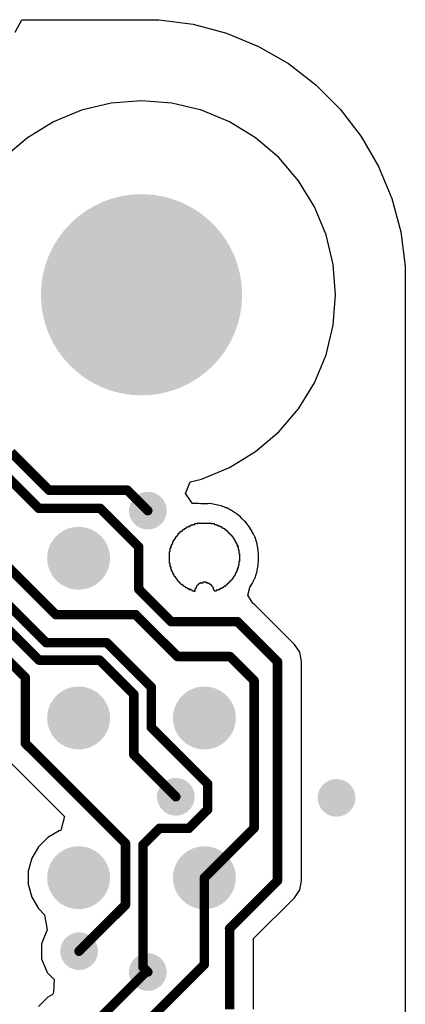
# Model space of a CAD drawing. Header units: inches. Extents: x 0.3 to 40.7, y 0.3 to 25.1.
# Tile 5 of 5: x 34.6 to 40.7, y 9.4 to 25.1. Entities that reach past the tile are written whole.
import ezdxf

# ---------------------------------------------------------------- set-up
doc = ezdxf.new("R2010")
doc.units = ezdxf.units.IN
for name, color, linetype in [('BOTTOM', 5, 'Continuous'), ('Pad Holes', 156, 'Continuous'), ('Via Holes', 16, 'Continuous')]:
    doc.layers.add(name, color=color, linetype=linetype)

# ---------------------------------------------------------------- blocks, each defined once
blk = doc.blocks.new('TP_1_00MM_B_2440')
at = {"layer": 'BOTTOM'}
h = blk.add_hatch(color=5, dxfattribs=at)
edge = h.paths.add_edge_path()
edge.add_arc((0, 0), 0.5, 0, 360)
blk = doc.blocks.new('TP_1_00MM_B_2441')
at = {"layer": 'BOTTOM'}
h = blk.add_hatch(color=5, dxfattribs=at)
edge = h.paths.add_edge_path()
edge.add_arc((0, 0), 0.5, 0, 360)
blk = doc.blocks.new('TP_1_00MM_B_2442')
at = {"layer": 'BOTTOM'}
h = blk.add_hatch(color=5, dxfattribs=at)
edge = h.paths.add_edge_path()
edge.add_arc((0, 0), 0.5, 0, 360)
blk = doc.blocks.new('TP_1_00MM_B_2443')
at = {"layer": 'BOTTOM'}
h = blk.add_hatch(color=5, dxfattribs=at)
edge = h.paths.add_edge_path()
edge.add_arc((0, 0), 0.5, 0, 360)
blk = doc.blocks.new('TP_1_00MM_B_2445')
at = {"layer": 'BOTTOM'}
h = blk.add_hatch(color=5, dxfattribs=at)
edge = h.paths.add_edge_path()
edge.add_arc((0, 0), 0.5, 0, 360)

msp = doc.modelspace()

# ---------------------------------------------------------------- hatches: boundary and pattern name
at = {"layer": 'BOTTOM'}
h = msp.add_hatch(color=5, dxfattribs=at)
edge = h.paths.add_edge_path()
edge.add_arc((36.5, 20.68), 1.5, 0, 360)
h = msp.add_hatch(color=5, dxfattribs=at)
edge = h.paths.add_edge_path()
edge.add_arc((36.601, 17.247), 0.3, 0, 360)
h = msp.add_hatch(color=5, dxfattribs=at)
edge = h.paths.add_edge_path()
edge.add_arc((37.046, 12.697), 0.3, 0, 360)
h = msp.add_hatch(color=5, dxfattribs=at)
edge = h.paths.add_edge_path()
edge.add_arc((39.601, 12.68), 0.3, 0, 360)
h = msp.add_hatch(color=5, dxfattribs=at)
edge = h.paths.add_edge_path()
edge.add_arc((35.508, 10.241), 0.3, 0, 360)
h = msp.add_hatch(color=5, dxfattribs=at)
edge = h.paths.add_edge_path()
edge.add_arc((36.6, 9.91), 0.3, 0, 360)
at = {"layer": 'Pad Holes'}
h = msp.add_hatch(color=7, dxfattribs=at)
edge = h.paths.add_edge_path()
edge.add_arc((36.5, 20.68), 1.6, 0, 360)
at = {"layer": 'Via Holes'}
h = msp.add_hatch(color=7, dxfattribs=at)
edge = h.paths.add_edge_path()
edge.add_arc((36.601, 17.247), 0.15, 0, 360)
h = msp.add_hatch(color=7, dxfattribs=at)
edge = h.paths.add_edge_path()
edge.add_arc((37.046, 12.697), 0.15, 0, 360)
h = msp.add_hatch(color=7, dxfattribs=at)
edge = h.paths.add_edge_path()
edge.add_arc((39.601, 12.68), 0.15, 0, 360)
h = msp.add_hatch(color=7, dxfattribs=at)
edge = h.paths.add_edge_path()
edge.add_arc((35.508, 10.241), 0.15, 0, 360)
h = msp.add_hatch(color=7, dxfattribs=at)
edge = h.paths.add_edge_path()
edge.add_arc((36.6, 9.91), 0.15, 0, 360)

# ---------------------------------------------------------------- linework, layer by layer
at = {"layer": 'BOTTOM'}
for p, q in [((34.49, 24.854), (34.596, 25.054)), ((34.596, 25.054), (36.5, 25.054)), ((36.5, 25.054), (36.775, 25.054)), ((36.775, 25.054), (37.32, 24.982)), ((37.32, 24.982), (37.851, 24.84)), ((37.851, 24.84), (38.359, 24.63)), ((38.359, 24.63), (38.835, 24.355)), ((38.835, 24.355), (39.271, 24.02)), ((39.271, 24.02), (39.66, 23.631)), ((36.018, 23.727), (35.547, 23.614)), ((36.5, 23.765), (36.018, 23.727)), ((36.983, 23.727), (36.5, 23.765)), ((37.453, 23.614), (36.983, 23.727)), ((35.547, 23.614), (35.1, 23.428)), ((37.9, 23.428), (37.453, 23.614)), ((39.66, 23.631), (39.995, 23.195)), ((35.1, 23.428), (34.687, 23.175)), ((38.313, 23.175), (37.9, 23.428)), ((34.687, 23.175), (34.319, 22.861)), ((38.681, 22.861), (38.313, 23.175)), ((39.995, 23.195), (40.27, 22.719)), ((38.995, 22.493), (38.681, 22.861)), ((40.27, 22.719), (40.48, 22.211)), ((39.248, 22.08), (38.995, 22.493)), ((39.434, 21.633), (39.248, 22.08)), ((40.48, 22.211), (40.622, 21.68)), ((39.547, 21.163), (39.434, 21.633)), ((40.622, 21.68), (40.694, 21.135)), ((39.585, 20.68), (39.547, 21.163)), ((40.694, 21.135), (40.694, 20.86)), ((40.694, 20.86), (40.694, 4.5)), ((39.547, 20.197), (39.585, 20.68)), ((39.434, 19.727), (39.547, 20.197)), ((39.248, 19.28), (39.434, 19.727)), ((38.995, 18.867), (39.248, 19.28)), ((38.681, 18.499), (38.995, 18.867)), ((38.313, 18.185), (38.681, 18.499)), ((37.9, 17.932), (38.313, 18.185)), ((37.453, 17.746), (37.9, 17.932)), ((37.198, 17.522), (37.272, 17.703)), ((37.272, 17.703), (37.453, 17.746)), ((37.31, 17.363), (37.198, 17.522)), ((37.395, 17.359), (37.31, 17.363)), ((37.408, 17.359), (37.395, 17.359)), ((37.441, 17.353), (37.408, 17.359)), ((37.553, 17.353), (37.441, 17.353)), ((37.587, 17.359), (37.553, 17.353)), ((37.593, 17.359), (37.587, 17.359)), ((37.71, 17.336), (37.593, 17.359)), ((37.713, 17.334), (37.71, 17.336)), ((37.77, 17.323), (37.713, 17.334)), ((37.784, 17.313), (37.77, 17.323)), ((37.803, 17.31), (37.784, 17.313)), ((37.809, 17.306), (37.803, 17.31)), ((37.823, 17.303), (37.809, 17.306)), ((37.837, 17.294), (37.823, 17.303)), ((37.856, 17.29), (37.837, 17.294)), ((37.873, 17.279), (37.856, 17.29)), ((37.882, 17.277), (37.873, 17.279)), ((37.891, 17.271), (37.882, 17.277)), ((37.896, 17.27), (37.891, 17.271)), ((37.924, 17.251), (37.896, 17.27)), ((37.929, 17.25), (37.924, 17.251)), ((38.028, 17.184), (37.929, 17.25)), ((38.03, 17.18), (38.028, 17.184)), ((38.074, 17.151), (38.03, 17.18)), ((38.09, 17.127), (38.074, 17.151)), ((38.094, 17.124), (38.09, 17.127)), ((38.097, 17.12), (38.094, 17.124)), ((38.101, 17.118), (38.097, 17.12)), ((38.103, 17.114), (38.101, 17.118)), ((38.107, 17.111), (38.103, 17.114)), ((38.11, 17.107), (38.107, 17.111)), ((38.114, 17.104), (38.11, 17.107)), ((38.116, 17.101), (38.114, 17.104)), ((38.12, 17.098), (38.116, 17.101)), ((38.123, 17.094), (38.12, 17.098)), ((38.127, 17.091), (38.123, 17.094)), ((38.13, 17.087), (38.127, 17.091)), ((38.134, 17.085), (38.13, 17.087)), ((38.136, 17.081), (38.134, 17.085)), ((38.16, 17.065), (38.136, 17.081)), ((37.117, 16.901), (37.117, 16.915)), ((37.117, 16.915), (37.137, 16.915)), ((37.137, 16.915), (37.137, 16.921)), ((37.137, 16.921), (37.143, 16.921)), ((37.143, 16.921), (37.143, 16.928)), ((37.143, 16.928), (37.15, 16.928)), ((37.15, 16.928), (37.15, 16.935)), ((37.15, 16.935), (37.157, 16.935)), ((37.157, 16.935), (37.157, 16.941)), ((37.157, 16.941), (37.163, 16.941)), ((37.163, 16.941), (37.163, 16.948)), ((37.163, 16.948), (37.17, 16.948)), ((37.17, 16.948), (37.17, 16.954)), ((37.17, 16.954), (37.19, 16.954)), ((37.19, 16.954), (37.19, 16.961)), ((37.19, 16.961), (37.196, 16.961)), ((37.196, 16.961), (37.196, 16.968)), ((37.196, 16.968), (37.203, 16.968)), ((37.203, 16.968), (37.203, 16.974)), ((37.203, 16.974), (37.216, 16.974)), ((37.216, 16.974), (37.216, 16.981)), ((37.216, 16.981), (37.223, 16.981)), ((37.223, 16.981), (37.223, 16.987)), ((37.223, 16.987), (37.243, 16.987)), ((37.243, 16.987), (37.243, 16.994)), ((37.243, 16.994), (37.263, 16.994)), ((37.263, 16.994), (37.263, 17.007)), ((37.263, 17.007), (37.282, 17.007)), ((37.282, 17.007), (37.282, 17.014)), ((37.282, 17.014), (37.289, 17.014)), ((37.289, 17.014), (37.289, 17.02)), ((37.289, 17.02), (37.315, 17.02)), ((37.315, 17.02), (37.315, 17.027)), ((37.315, 17.027), (37.349, 17.027)), ((37.349, 17.027), (37.349, 17.04)), ((37.349, 17.04), (37.388, 17.04)), ((37.388, 17.04), (37.388, 17.047)), ((37.388, 17.047), (37.395, 17.047)), ((37.395, 17.047), (37.395, 17.054)), ((37.395, 17.054), (37.408, 17.054)), ((37.408, 17.054), (37.408, 17.047)), ((37.408, 17.047), (37.587, 17.047)), ((37.587, 17.047), (37.587, 17.054)), ((37.587, 17.054), (37.593, 17.054)), ((37.593, 17.054), (37.593, 17.047)), ((37.593, 17.047), (37.606, 17.047)), ((37.606, 17.047), (37.606, 17.04)), ((37.606, 17.04), (37.653, 17.04)), ((37.653, 17.04), (37.653, 17.034)), ((37.653, 17.034), (37.659, 17.034)), ((37.659, 17.034), (37.659, 17.027)), ((37.659, 17.027), (37.686, 17.027)), ((37.686, 17.027), (37.686, 17.02)), ((37.686, 17.02), (37.706, 17.02)), ((37.706, 17.02), (37.706, 17.014)), ((37.706, 17.014), (37.712, 17.014)), ((37.712, 17.014), (37.712, 17.007)), ((37.712, 17.007), (37.739, 17.007)), ((37.739, 17.007), (37.739, 17.001)), ((37.739, 17.001), (37.745, 17.001)), ((37.745, 17.001), (37.745, 16.994)), ((37.745, 16.994), (37.765, 16.994)), ((37.765, 16.994), (37.765, 16.987)), ((37.765, 16.987), (37.778, 16.987)), ((37.778, 16.987), (37.778, 16.981)), ((37.778, 16.981), (37.785, 16.981)), ((37.785, 16.981), (37.785, 16.974)), ((37.785, 16.974), (37.792, 16.974)), ((37.792, 16.974), (37.792, 16.968)), ((37.792, 16.968), (37.812, 16.968)), ((37.812, 16.968), (37.812, 16.961)), ((37.812, 16.961), (37.818, 16.961)), ((37.818, 16.961), (37.818, 16.954)), ((37.818, 16.954), (37.825, 16.954)), ((37.825, 16.954), (37.825, 16.948)), ((37.825, 16.948), (37.831, 16.948)), ((37.831, 16.948), (37.831, 16.941)), ((37.831, 16.941), (37.845, 16.941)), ((37.845, 16.941), (37.845, 16.935)), ((37.845, 16.935), (37.858, 16.935)), ((37.858, 16.935), (37.858, 16.921)), ((37.858, 16.921), (37.864, 16.921)), ((37.864, 16.921), (37.864, 16.915)), ((37.864, 16.915), (37.871, 16.915)), ((37.871, 16.915), (37.871, 16.908)), ((38.226, 16.966), (38.16, 17.065)), ((38.226, 16.965), (38.226, 16.966)), ((38.253, 16.926), (38.226, 16.965)), ((38.255, 16.916), (38.253, 16.926)), ((38.266, 16.899), (38.255, 16.916)), ((37.005, 16.749), (37.005, 16.756)), ((37.005, 16.756), (37.011, 16.756)), ((37.011, 16.756), (37.011, 16.776)), ((37.011, 16.776), (37.018, 16.776)), ((37.018, 16.776), (37.018, 16.789)), ((37.018, 16.789), (37.024, 16.789)), ((37.024, 16.789), (37.024, 16.796)), ((37.024, 16.796), (37.031, 16.796)), ((37.031, 16.796), (37.031, 16.802)), ((37.031, 16.802), (37.038, 16.802)), ((37.038, 16.802), (37.038, 16.809)), ((37.038, 16.809), (37.044, 16.809)), ((37.044, 16.809), (37.044, 16.829)), ((37.044, 16.829), (37.051, 16.829)), ((37.051, 16.829), (37.051, 16.835)), ((37.051, 16.835), (37.057, 16.835)), ((37.057, 16.835), (37.057, 16.842)), ((37.057, 16.842), (37.064, 16.842)), ((37.064, 16.842), (37.064, 16.849)), ((37.064, 16.849), (37.071, 16.849)), ((37.071, 16.849), (37.071, 16.855)), ((37.071, 16.855), (37.077, 16.855)), ((37.077, 16.855), (37.077, 16.862)), ((37.077, 16.862), (37.084, 16.862)), ((37.084, 16.862), (37.084, 16.882)), ((37.084, 16.882), (37.097, 16.882)), ((37.097, 16.882), (37.097, 16.895)), ((37.097, 16.895), (37.104, 16.895)), ((37.104, 16.895), (37.104, 16.901)), ((37.104, 16.901), (37.117, 16.901)), ((37.871, 16.908), (37.878, 16.908)), ((37.878, 16.908), (37.878, 16.901)), ((37.878, 16.901), (37.884, 16.901)), ((37.884, 16.901), (37.884, 16.895)), ((37.884, 16.895), (37.891, 16.895)), ((37.891, 16.895), (37.891, 16.888)), ((37.891, 16.888), (37.898, 16.888)), ((37.898, 16.888), (37.898, 16.882)), ((37.898, 16.882), (37.904, 16.882)), ((37.904, 16.882), (37.904, 16.875)), ((37.904, 16.875), (37.911, 16.875)), ((37.911, 16.875), (37.911, 16.868)), ((37.911, 16.868), (37.917, 16.868)), ((37.917, 16.868), (37.917, 16.862)), ((37.917, 16.862), (37.924, 16.862)), ((37.924, 16.862), (37.924, 16.855)), ((37.924, 16.855), (37.931, 16.855)), ((37.931, 16.855), (37.931, 16.849)), ((37.931, 16.849), (37.944, 16.849)), ((37.944, 16.849), (37.944, 16.829)), ((37.944, 16.829), (37.95, 16.829)), ((37.95, 16.829), (37.95, 16.822)), ((37.95, 16.822), (37.957, 16.822)), ((37.957, 16.822), (37.957, 16.815)), ((37.957, 16.815), (37.964, 16.815)), ((37.964, 16.815), (37.964, 16.809)), ((37.964, 16.809), (37.97, 16.809)), ((37.97, 16.809), (37.97, 16.789)), ((37.97, 16.789), (37.977, 16.789)), ((37.977, 16.789), (37.977, 16.782)), ((37.977, 16.782), (37.984, 16.782)), ((37.984, 16.782), (37.984, 16.763)), ((37.984, 16.763), (37.997, 16.763)), ((37.997, 16.763), (37.997, 16.743)), ((38.279, 16.88), (38.266, 16.899)), ((38.266, 16.899), (38.266, 16.899)), ((38.282, 16.865), (38.279, 16.88)), ((38.286, 16.86), (38.282, 16.865)), ((38.299, 16.84), (38.286, 16.86)), ((38.286, 16.86), (38.286, 16.86)), ((38.301, 16.83), (38.299, 16.84)), ((38.312, 16.813), (38.301, 16.83)), ((38.317, 16.79), (38.312, 16.813)), ((38.319, 16.787), (38.317, 16.79)), ((38.327, 16.749), (38.319, 16.787)), ((36.952, 16.591), (36.952, 16.597)), ((36.952, 16.597), (36.958, 16.597)), ((36.958, 16.597), (36.958, 16.65)), ((36.958, 16.65), (36.965, 16.65)), ((36.965, 16.663), (36.965, 16.677)), ((36.965, 16.677), (36.971, 16.677)), ((36.971, 16.663), (36.965, 16.663)), ((36.965, 16.65), (36.965, 16.657)), ((36.965, 16.657), (36.971, 16.657)), ((36.971, 16.677), (36.971, 16.683)), ((36.971, 16.683), (36.978, 16.683)), ((36.971, 16.657), (36.971, 16.663)), ((36.978, 16.683), (36.978, 16.71)), ((36.978, 16.71), (36.985, 16.71)), ((36.985, 16.71), (36.985, 16.716)), ((36.985, 16.716), (36.991, 16.716)), ((36.991, 16.716), (36.991, 16.729)), ((36.991, 16.729), (36.998, 16.729)), ((36.998, 16.729), (36.998, 16.749)), ((36.998, 16.749), (37.005, 16.749)), ((37.997, 16.743), (38.003, 16.743)), ((38.003, 16.743), (38.003, 16.723)), ((38.003, 16.723), (38.017, 16.723)), ((38.017, 16.723), (38.017, 16.703)), ((38.017, 16.703), (38.023, 16.703)), ((38.023, 16.703), (38.023, 16.696)), ((38.023, 16.696), (38.03, 16.696)), ((38.03, 16.69), (38.023, 16.69)), ((38.023, 16.69), (38.023, 16.677)), ((38.023, 16.677), (38.03, 16.677)), ((38.03, 16.696), (38.03, 16.69)), ((38.03, 16.677), (38.03, 16.67)), ((38.03, 16.67), (38.036, 16.67)), ((38.036, 16.67), (38.036, 16.63)), ((38.036, 16.63), (38.043, 16.63)), ((38.043, 16.63), (38.043, 16.624)), ((38.043, 16.624), (38.05, 16.624)), ((38.05, 16.624), (38.05, 16.564)), ((38.332, 16.741), (38.327, 16.749)), ((38.356, 16.624), (38.332, 16.741)), ((38.356, 16.597), (38.356, 16.624)), ((38.362, 16.564), (38.356, 16.597)), ((36.945, 16.405), (36.945, 16.591)), ((36.945, 16.591), (36.952, 16.591)), ((38.05, 16.564), (38.056, 16.564)), ((38.056, 16.564), (38.056, 16.465)), ((38.056, 16.465), (38.056, 16.458)), ((38.056, 16.458), (38.056, 16.438)), ((38.362, 16.438), (38.362, 16.564)), ((36.958, 16.405), (36.945, 16.405)), ((36.958, 16.352), (36.958, 16.405)), ((36.965, 16.352), (36.958, 16.352)), ((36.965, 16.346), (36.965, 16.352)), ((36.971, 16.346), (36.965, 16.346)), ((36.965, 16.326), (36.965, 16.339)), ((36.965, 16.339), (36.971, 16.339)), ((36.971, 16.326), (36.965, 16.326)), ((36.971, 16.339), (36.971, 16.346)), ((36.971, 16.319), (36.971, 16.326)), ((36.978, 16.319), (36.971, 16.319)), ((36.978, 16.286), (36.978, 16.319)), ((36.991, 16.286), (36.978, 16.286)), ((36.991, 16.266), (36.991, 16.286)), ((38.023, 16.299), (38.017, 16.299)), ((38.017, 16.299), (38.017, 16.28)), ((38.03, 16.326), (38.023, 16.326)), ((38.023, 16.326), (38.023, 16.313)), ((38.023, 16.313), (38.03, 16.313)), ((38.03, 16.306), (38.023, 16.306)), ((38.023, 16.306), (38.023, 16.299)), ((38.036, 16.333), (38.03, 16.333)), ((38.03, 16.333), (38.03, 16.326)), ((38.03, 16.313), (38.03, 16.306)), ((38.043, 16.372), (38.036, 16.372)), ((38.036, 16.372), (38.036, 16.333)), ((38.05, 16.379), (38.043, 16.379)), ((38.043, 16.379), (38.043, 16.372)), ((38.056, 16.438), (38.05, 16.438)), ((38.05, 16.438), (38.05, 16.379)), ((38.332, 16.262), (38.356, 16.379)), ((38.356, 16.405), (38.362, 16.438)), ((38.356, 16.379), (38.356, 16.405)), ((36.998, 16.266), (36.991, 16.266)), ((36.998, 16.247), (36.998, 16.266)), ((37.011, 16.247), (36.998, 16.247)), ((37.011, 16.227), (37.011, 16.247)), ((37.018, 16.227), (37.011, 16.227)), ((37.018, 16.207), (37.018, 16.227)), ((37.024, 16.207), (37.018, 16.207)), ((37.024, 16.2), (37.024, 16.207)), ((37.031, 16.2), (37.024, 16.2)), ((37.031, 16.194), (37.031, 16.2)), ((37.038, 16.194), (37.031, 16.194)), ((37.038, 16.187), (37.038, 16.194)), ((37.044, 16.187), (37.038, 16.187)), ((37.044, 16.174), (37.044, 16.187)), ((37.051, 16.174), (37.044, 16.174)), ((37.051, 16.167), (37.051, 16.174)), ((37.057, 16.167), (37.051, 16.167)), ((37.057, 16.161), (37.057, 16.167)), ((37.064, 16.161), (37.057, 16.161)), ((37.064, 16.154), (37.064, 16.161)), ((37.071, 16.154), (37.064, 16.154)), ((37.071, 16.134), (37.071, 16.154)), ((37.077, 16.134), (37.071, 16.134)), ((37.077, 16.127), (37.077, 16.134)), ((37.084, 16.127), (37.077, 16.127)), ((37.084, 16.121), (37.084, 16.127)), ((37.917, 16.127), (37.911, 16.127)), ((37.911, 16.127), (37.911, 16.121)), ((37.924, 16.134), (37.917, 16.134)), ((37.917, 16.134), (37.917, 16.127)), ((37.931, 16.141), (37.924, 16.141)), ((37.924, 16.141), (37.924, 16.134)), ((37.937, 16.147), (37.931, 16.147)), ((37.931, 16.147), (37.931, 16.141)), ((37.944, 16.154), (37.937, 16.154)), ((37.937, 16.154), (37.937, 16.147)), ((37.95, 16.161), (37.944, 16.161)), ((37.944, 16.161), (37.944, 16.154)), ((37.957, 16.18), (37.95, 16.18)), ((37.95, 16.18), (37.95, 16.161)), ((37.964, 16.187), (37.957, 16.187)), ((37.957, 16.187), (37.957, 16.18)), ((37.97, 16.194), (37.964, 16.194)), ((37.964, 16.194), (37.964, 16.187)), ((37.977, 16.207), (37.97, 16.207)), ((37.97, 16.207), (37.97, 16.194)), ((37.984, 16.213), (37.977, 16.213)), ((37.977, 16.213), (37.977, 16.207)), ((37.99, 16.233), (37.984, 16.233)), ((37.984, 16.233), (37.984, 16.213)), ((37.997, 16.24), (37.99, 16.24)), ((37.99, 16.24), (37.99, 16.233)), ((38.003, 16.26), (37.997, 16.26)), ((37.997, 16.26), (37.997, 16.24)), ((38.01, 16.273), (38.003, 16.273)), ((38.003, 16.273), (38.003, 16.26)), ((38.017, 16.28), (38.01, 16.28)), ((38.01, 16.28), (38.01, 16.273)), ((38.279, 16.123), (38.282, 16.137)), ((38.282, 16.137), (38.286, 16.143)), ((38.286, 16.143), (38.299, 16.163)), ((38.286, 16.143), (38.286, 16.143)), ((38.299, 16.163), (38.301, 16.172)), ((38.301, 16.172), (38.312, 16.189)), ((38.312, 16.189), (38.317, 16.213)), ((38.317, 16.213), (38.319, 16.215)), ((38.319, 16.215), (38.327, 16.253)), ((38.327, 16.253), (38.332, 16.262)), ((37.091, 16.121), (37.084, 16.121)), ((37.091, 16.114), (37.091, 16.121)), ((37.097, 16.114), (37.091, 16.114)), ((37.097, 16.108), (37.097, 16.114)), ((37.104, 16.108), (37.097, 16.108)), ((37.104, 16.101), (37.104, 16.108)), ((37.11, 16.101), (37.104, 16.101)), ((37.11, 16.094), (37.11, 16.101)), ((37.117, 16.094), (37.11, 16.094)), ((37.117, 16.088), (37.117, 16.094)), ((37.124, 16.088), (37.117, 16.088)), ((37.124, 16.081), (37.124, 16.088)), ((37.13, 16.081), (37.124, 16.081)), ((37.13, 16.075), (37.13, 16.081)), ((37.137, 16.075), (37.13, 16.075)), ((37.137, 16.068), (37.137, 16.075)), ((37.157, 16.068), (37.137, 16.068)), ((37.157, 16.055), (37.157, 16.068)), ((37.17, 16.055), (37.157, 16.055)), ((37.17, 16.048), (37.17, 16.055)), ((37.177, 16.048), (37.17, 16.048)), ((37.177, 16.041), (37.177, 16.048)), ((37.183, 16.041), (37.177, 16.041)), ((37.183, 16.035), (37.183, 16.041)), ((37.196, 16.035), (37.183, 16.035)), ((37.196, 16.028), (37.196, 16.035)), ((37.203, 16.028), (37.196, 16.028)), ((37.203, 16.022), (37.203, 16.028)), ((37.223, 16.022), (37.203, 16.022)), ((37.223, 16.015), (37.223, 16.022)), ((37.229, 16.015), (37.223, 16.015)), ((37.229, 16.008), (37.229, 16.015)), ((37.236, 16.008), (37.229, 16.008)), ((37.236, 16.002), (37.236, 16.008)), ((37.256, 16.002), (37.236, 16.002)), ((37.256, 15.989), (37.256, 16.002)), ((37.269, 15.989), (37.256, 15.989)), ((37.282, 15.995), (37.269, 15.995)), ((37.269, 15.995), (37.269, 15.989)), ((37.282, 15.989), (37.282, 15.995)), ((37.289, 15.989), (37.282, 15.989)), ((37.289, 15.982), (37.289, 15.989)), ((37.302, 15.982), (37.289, 15.982)), ((37.302, 15.975), (37.302, 15.982)), ((37.309, 15.975), (37.302, 15.975)), ((37.309, 15.969), (37.309, 15.975)), ((37.355, 16.002), (37.349, 16.002)), ((37.349, 16.002), (37.349, 15.962)), ((37.362, 16.008), (37.355, 16.008)), ((37.355, 16.008), (37.355, 16.002)), ((37.368, 16.022), (37.362, 16.022)), ((37.362, 16.022), (37.362, 16.008)), ((37.375, 16.041), (37.368, 16.041)), ((37.368, 16.041), (37.368, 16.022)), ((37.382, 16.048), (37.375, 16.048)), ((37.375, 16.048), (37.375, 16.041)), ((37.388, 16.055), (37.382, 16.055)), ((37.382, 16.055), (37.382, 16.048)), ((37.395, 16.061), (37.388, 16.061)), ((37.388, 16.061), (37.388, 16.055)), ((37.401, 16.068), (37.395, 16.068)), ((37.395, 16.068), (37.395, 16.061)), ((37.408, 16.075), (37.401, 16.075)), ((37.401, 16.075), (37.401, 16.068)), ((37.415, 16.081), (37.408, 16.081)), ((37.408, 16.081), (37.408, 16.075)), ((37.435, 16.088), (37.415, 16.088)), ((37.415, 16.088), (37.415, 16.081)), ((37.441, 16.094), (37.435, 16.094)), ((37.435, 16.094), (37.435, 16.088)), ((37.448, 16.101), (37.441, 16.101)), ((37.441, 16.101), (37.441, 16.094)), ((37.448, 16.094), (37.448, 16.101)), ((37.474, 16.094), (37.448, 16.094)), ((37.527, 16.108), (37.474, 16.108)), ((37.474, 16.108), (37.474, 16.094)), ((37.527, 16.101), (37.527, 16.108)), ((37.534, 16.101), (37.527, 16.101)), ((37.534, 16.094), (37.534, 16.101)), ((37.547, 16.094), (37.534, 16.094)), ((37.554, 16.101), (37.547, 16.101)), ((37.547, 16.101), (37.547, 16.094)), ((37.554, 16.094), (37.554, 16.101)), ((37.56, 16.094), (37.554, 16.094)), ((37.56, 16.088), (37.56, 16.094)), ((37.58, 16.088), (37.56, 16.088)), ((37.58, 16.081), (37.58, 16.088)), ((37.587, 16.081), (37.58, 16.081)), ((37.587, 16.075), (37.587, 16.081)), ((37.6, 16.075), (37.587, 16.075)), ((37.6, 16.068), (37.6, 16.075)), ((37.606, 16.068), (37.6, 16.068)), ((37.606, 16.061), (37.606, 16.068)), ((37.613, 16.061), (37.606, 16.061)), ((37.613, 16.055), (37.613, 16.061)), ((37.62, 16.055), (37.613, 16.055)), ((37.62, 16.048), (37.62, 16.055)), ((37.626, 16.048), (37.62, 16.048)), ((37.626, 16.041), (37.626, 16.048)), ((37.633, 16.041), (37.626, 16.041)), ((37.633, 16.028), (37.633, 16.041)), ((37.64, 16.028), (37.633, 16.028)), ((37.64, 16.022), (37.64, 16.028)), ((37.646, 16.022), (37.64, 16.022)), ((37.646, 15.995), (37.646, 16.022)), ((37.653, 15.995), (37.646, 15.995)), ((37.653, 15.975), (37.653, 15.995)), ((37.659, 15.975), (37.653, 15.975)), ((37.659, 15.969), (37.659, 15.975)), ((37.719, 15.982), (37.686, 15.982)), ((37.686, 15.982), (37.686, 15.969)), ((37.739, 15.989), (37.719, 15.989)), ((37.719, 15.989), (37.719, 15.982)), ((37.759, 16.002), (37.739, 16.002)), ((37.739, 16.002), (37.739, 15.989)), ((37.765, 16.008), (37.759, 16.008)), ((37.759, 16.008), (37.759, 16.002)), ((37.785, 16.015), (37.765, 16.015)), ((37.765, 16.015), (37.765, 16.008)), ((37.798, 16.022), (37.785, 16.022)), ((37.785, 16.022), (37.785, 16.015)), ((37.805, 16.028), (37.798, 16.028)), ((37.798, 16.028), (37.798, 16.022)), ((37.812, 16.035), (37.805, 16.035)), ((37.805, 16.035), (37.805, 16.028)), ((37.818, 16.041), (37.812, 16.041)), ((37.812, 16.041), (37.812, 16.035)), ((37.825, 16.048), (37.818, 16.048)), ((37.818, 16.048), (37.818, 16.041)), ((37.825, 16.041), (37.825, 16.048)), ((37.831, 16.041), (37.825, 16.041)), ((37.838, 16.048), (37.831, 16.048)), ((37.831, 16.048), (37.831, 16.041)), ((37.845, 16.055), (37.838, 16.055)), ((37.838, 16.055), (37.838, 16.048)), ((37.851, 16.061), (37.845, 16.061)), ((37.845, 16.061), (37.845, 16.055)), ((37.858, 16.068), (37.851, 16.068)), ((37.851, 16.068), (37.851, 16.061)), ((37.864, 16.075), (37.858, 16.075)), ((37.858, 16.075), (37.858, 16.068)), ((37.871, 16.081), (37.864, 16.081)), ((37.864, 16.081), (37.864, 16.075)), ((37.878, 16.088), (37.871, 16.088)), ((37.871, 16.088), (37.871, 16.081)), ((37.884, 16.094), (37.878, 16.094)), ((37.878, 16.094), (37.878, 16.088)), ((37.891, 16.101), (37.884, 16.101)), ((37.884, 16.101), (37.884, 16.094)), ((37.898, 16.108), (37.891, 16.108)), ((37.891, 16.108), (37.891, 16.101)), ((37.904, 16.114), (37.898, 16.114)), ((37.898, 16.114), (37.898, 16.108)), ((37.911, 16.121), (37.904, 16.121)), ((37.904, 16.121), (37.904, 16.114)), ((38.191, 15.902), (38.221, 16.026)), ((38.221, 16.026), (38.233, 16.043)), ((38.233, 16.043), (38.234, 16.048)), ((38.234, 16.048), (38.253, 16.077)), ((38.253, 16.077), (38.266, 16.096)), ((38.253, 16.077), (38.253, 16.077)), ((38.266, 16.096), (38.268, 16.106)), ((38.268, 16.106), (38.279, 16.123)), ((37.335, 15.969), (37.309, 15.969)), ((37.335, 15.962), (37.335, 15.969)), ((37.349, 15.962), (37.335, 15.962)), ((37.686, 15.969), (37.659, 15.969)), ((38.248, 15.805), (38.191, 15.902)), ((38.27, 15.771), (38.248, 15.805)), ((38.299, 15.752), (38.27, 15.771)), ((38.933, 15.118), (38.299, 15.752)), ((39.015, 14.994), (38.933, 15.118)), ((39.044, 14.848), (39.015, 14.994)), ((39.044, 11.362), (39.044, 14.848)), ((34.382, 13.278), (35.274, 12.385)), ((35.274, 12.385), (35.215, 12.162)), ((35.191, 12.155), (35.009, 12.05)), ((35.215, 12.162), (35.191, 12.155)), ((34.86, 11.901), (34.755, 11.719)), ((35.009, 12.05), (34.86, 11.901)), ((34.755, 11.719), (34.7, 11.515)), ((34.7, 11.515), (34.7, 11.305)), ((34.7, 11.305), (34.755, 11.101)), ((39.015, 11.216), (39.044, 11.362)), ((38.933, 11.092), (39.015, 11.216)), ((34.755, 11.101), (34.86, 10.919)), ((38.282, 10.442), (38.933, 11.092)), ((34.86, 10.919), (34.957, 10.821)), ((34.957, 10.821), (34.999, 10.581)), ((34.999, 10.581), (34.908, 10.36)), ((34.908, 10.36), (34.908, 10.121)), ((38.282, 9.319), (38.282, 10.442)), ((34.908, 10.121), (34.999, 9.901)), ((34.999, 9.901), (35.109, 9.791)), ((35.109, 9.791), (35.099, 9.584)), ((35.085, 9.554), (35.009, 9.51)), ((35.099, 9.584), (35.085, 9.554)), ((35.009, 9.51), (34.86, 9.361))]:
    msp.add_line(p, q, dxfattribs=at)
at = {"layer": 'BOTTOM', "const_width": 0.15}
for points in [[(34.427, 18.173), (35.027, 17.573)], [(34.255, 17.896), (34.869, 17.282)], [(35.027, 17.573), (36.275, 17.573)], [(36.275, 17.573), (36.601, 17.247)], [(33.545, 17.186), (35.14, 15.592)], [(34.869, 17.282), (35.846, 17.282)], [(35.846, 17.282), (36.456, 16.672)], [(33.61, 16.524), (34.988, 15.146)], [(36.456, 16), (36.456, 16.672)], [(33.495, 16.247), (34.873, 14.869)], [(33.276, 15.97), (34.652, 14.594)], [(36.456, 16), (36.974, 15.481)], [(35.14, 15.592), (36.408, 15.592)], [(36.408, 15.592), (37.073, 14.927)], [(36.974, 15.481), (38.029, 15.481)], [(38.029, 15.481), (38.662, 14.848)], [(34.988, 15.146), (35.95, 15.146)], [(35.95, 15.146), (36.655, 14.441)], [(34.873, 14.869), (35.835, 14.869)], [(35.835, 14.869), (36.378, 14.326)], [(37.073, 14.927), (37.907, 14.927)], [(37.907, 14.927), (38.291, 14.543)], [(38.662, 11.362), (38.662, 14.848)], [(34.652, 13.548), (34.652, 14.594)], [(38.291, 12.201), (38.291, 14.543)], [(36.655, 14.27), (36.655, 14.441)], [(36.378, 13.365), (36.378, 14.326)], [(36.655, 13.798), (36.655, 14.27)], [(36.655, 13.798), (37.553, 12.901)], [(34.652, 13.548), (36.246, 11.954)], [(36.378, 13.365), (37.046, 12.697)], [(37.553, 12.493), (37.553, 12.901)], [(37.254, 12.195), (37.553, 12.493)], [(36.523, 11.932), (36.786, 12.195)], [(36.786, 12.195), (37.254, 12.195)], [(37.5, 11.41), (38.291, 12.201)], [(36.246, 10.979), (36.246, 11.954)], [(36.523, 9.987), (36.523, 11.932)], [(37.5, 10.032), (37.5, 11.41)], [(37.9, 10.6), (38.662, 11.362)], [(35.508, 10.241), (36.246, 10.979)], [(37.9, 9.319), (37.9, 10.6)], [(36.523, 9.987), (36.6, 9.91)], [(36.557, 9.089), (37.5, 10.032)], [(35.722, 9.062), (36.57, 9.91)], [(36.57, 9.91), (36.6, 9.91)]]:
    msp.add_lwpolyline(points, dxfattribs=at)
at = {"layer": 'BOTTOM', "const_width": 0.075}
for points in [[(34.989, 17.573, 1), (35.064, 17.573, 1)], [(34.989, 17.573, 1), (35.064, 17.573, 1)], [(36.237, 17.573, 1), (36.312, 17.573, 1)], [(36.237, 17.573, 1), (36.312, 17.573, 1)], [(34.832, 17.282, 1), (34.907, 17.282, 1)], [(34.832, 17.282, 1), (34.907, 17.282, 1)], [(35.808, 17.282, 1), (35.883, 17.282, 1)], [(35.808, 17.282, 1), (35.883, 17.282, 1)], [(36.563, 17.247, 1), (36.638, 17.247, 1)], [(36.418, 16.672, 1), (36.493, 16.672, 1)], [(36.418, 16.672, 1), (36.493, 16.672, 1)], [(36.418, 16, 1), (36.493, 16, 1)], [(36.418, 16, 1), (36.493, 16, 1)], [(35.102, 15.592, 1), (35.177, 15.592, 1)], [(35.102, 15.592, 1), (35.177, 15.592, 1)], [(36.371, 15.592, 1), (36.446, 15.592, 1)], [(36.371, 15.592, 1), (36.446, 15.592, 1)], [(36.936, 15.481, 1), (37.011, 15.481, 1)], [(36.936, 15.481, 1), (37.011, 15.481, 1)], [(37.991, 15.481, 1), (38.066, 15.481, 1)], [(37.991, 15.481, 1), (38.066, 15.481, 1)], [(34.95, 15.146, 1), (35.025, 15.146, 1)], [(34.95, 15.146, 1), (35.025, 15.146, 1)], [(35.912, 15.146, 1), (35.987, 15.146, 1)], [(35.912, 15.146, 1), (35.987, 15.146, 1)], [(34.835, 14.869, 1), (34.91, 14.869, 1)], [(34.835, 14.869, 1), (34.91, 14.869, 1)], [(35.798, 14.869, 1), (35.873, 14.869, 1)], [(35.798, 14.869, 1), (35.873, 14.869, 1)], [(37.035, 14.927, 1), (37.11, 14.927, 1)], [(37.035, 14.927, 1), (37.11, 14.927, 1)], [(37.87, 14.927, 1), (37.945, 14.927, 1)], [(37.87, 14.927, 1), (37.945, 14.927, 1)], [(38.625, 14.848, 1), (38.7, 14.848, 1)], [(38.625, 14.848, 1), (38.7, 14.848, 1)], [(34.615, 14.594, 1), (34.69, 14.594, 1)], [(34.615, 14.594, 1), (34.69, 14.594, 1)], [(38.254, 14.543, 1), (38.329, 14.543, 1)], [(38.254, 14.543, 1), (38.329, 14.543, 1)], [(36.618, 14.441, 1), (36.693, 14.441, 1)], [(36.618, 14.441, 1), (36.693, 14.441, 1)], [(36.341, 14.326, 1), (36.416, 14.326, 1)], [(36.341, 14.326, 1), (36.416, 14.326, 1)], [(36.618, 14.27, 1), (36.693, 14.27, 1)], [(36.618, 14.27, 1), (36.693, 14.27, 1)], [(36.618, 13.798, 1), (36.693, 13.798, 1)], [(36.618, 13.798, 1), (36.693, 13.798, 1)], [(34.615, 13.548, 1), (34.69, 13.548, 1)], [(34.615, 13.548, 1), (34.69, 13.548, 1)], [(36.341, 13.365, 1), (36.416, 13.365, 1)], [(36.341, 13.365, 1), (36.416, 13.365, 1)], [(37.515, 12.901, 1), (37.59, 12.901, 1)], [(37.515, 12.901, 1), (37.59, 12.901, 1)], [(37.009, 12.697, 1), (37.084, 12.697, 1)], [(37.515, 12.493, 1), (37.59, 12.493, 1)], [(37.515, 12.493, 1), (37.59, 12.493, 1)], [(36.748, 12.195, 1), (36.823, 12.195, 1)], [(36.748, 12.195, 1), (36.823, 12.195, 1)], [(37.217, 12.195, 1), (37.292, 12.195, 1)], [(37.217, 12.195, 1), (37.292, 12.195, 1)], [(38.254, 12.201, 1), (38.329, 12.201, 1)], [(38.254, 12.201, 1), (38.329, 12.201, 1)], [(36.209, 11.954, 1), (36.284, 11.954, 1)], [(36.209, 11.954, 1), (36.284, 11.954, 1)], [(36.486, 11.932, 1), (36.561, 11.932, 1)], [(36.486, 11.932, 1), (36.561, 11.932, 1)], [(37.463, 11.41, 1), (37.538, 11.41, 1)], [(37.463, 11.41, 1), (37.538, 11.41, 1)], [(38.625, 11.362, 1), (38.7, 11.362, 1)], [(38.625, 11.362, 1), (38.7, 11.362, 1)], [(36.209, 10.979, 1), (36.284, 10.979, 1)], [(36.209, 10.979, 1), (36.284, 10.979, 1)], [(37.862, 10.6, 1), (37.938, 10.6, 1)], [(37.862, 10.6, 1), (37.938, 10.6, 1)], [(35.47, 10.241, 1), (35.545, 10.241, 1)], [(36.486, 9.987, 1), (36.561, 9.987, 1)], [(36.486, 9.987, 1), (36.561, 9.987, 1)], [(37.463, 10.032, 1), (37.538, 10.032, 1)], [(37.463, 10.032, 1), (37.538, 10.032, 1)], [(36.533, 9.91, 1), (36.608, 9.91, 1)], [(36.533, 9.91, 1), (36.608, 9.91, 1)], [(36.563, 9.91, 1), (36.638, 9.91, 1)], [(36.563, 9.91, 1), (36.638, 9.91, 1)]]:
    msp.add_lwpolyline(points, format="xyb", close=True, dxfattribs=at)

# ---------------------------------------------------------------- block references
at = {"rotation": 180}
for name, p in [('TP_1_00MM_B_2443', (35.5, 16.49)), ('TP_1_00MM_B_2441', (35.5, 13.95)), ('TP_1_00MM_B_2442', (37.5, 13.95)), ('TP_1_00MM_B_2440', (35.5, 11.41)), ('TP_1_00MM_B_2445', (37.5, 11.41))]:
    msp.add_blockref(name, p, dxfattribs=at)

doc.saveas('drawing.dxf')
